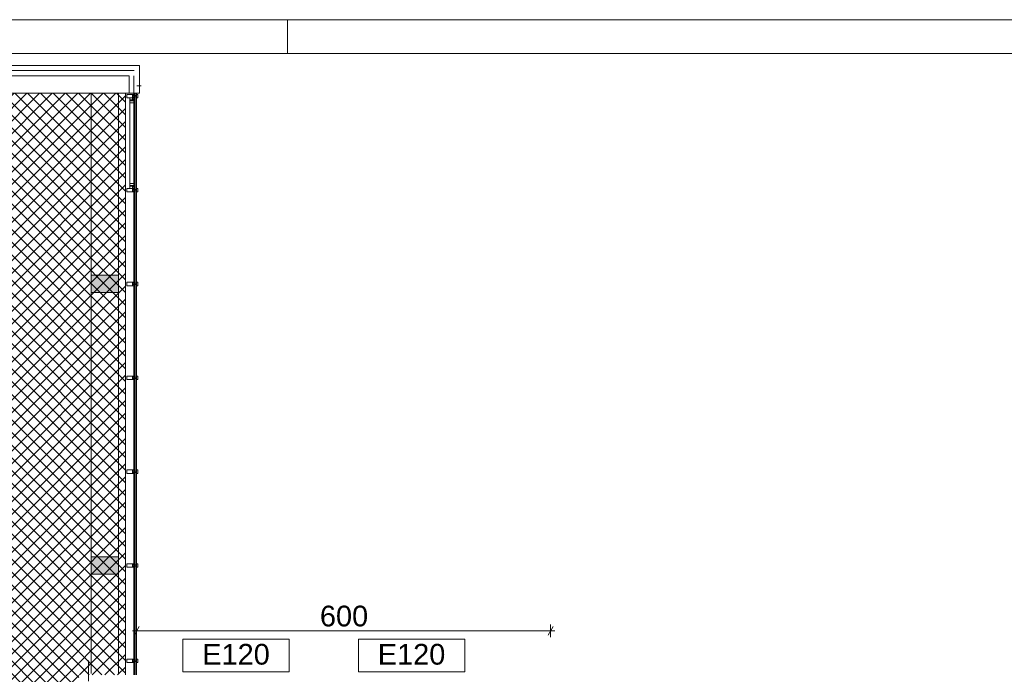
# Paper-space layout 'AP-11 STREFY POŻAROWE I EWAKUACJA - PIĘTRO 9' of a CAD drawing. Header units: millimetres. Extents: x 0 to 594, y 0 to 450.
# Tile 9 of 13: x 195 to 338, y 355 to 450. Entities that reach past the tile are written whole.
import ezdxf
from ezdxf.xclip import XClip

# ---------------------------------------------------------------- set-up
doc = ezdxf.new("R2010")
doc.units = ezdxf.units.MM
doc.header["$MEASUREMENT"] = 0
doc.header["$XCLIPFRAME"] = 0
doc.linetypes.add('DASHED', pattern=[2000, 1000, -1000])
doc.linetypes.add('DASHED2', pattern=[375, 250, -125])
for name, color, linetype, lineweight in [('A_Arkusz_Nr_pióra__1', 7, 'Continuous', 20), ('A_podkład_Nr_pióra__2', 8, 'Continuous', 13), ('A_ppoż proj_Nr_pióra__1', 7, 'Continuous', 20), ('A_wymiary_Nr_pióra__3', 30, 'Continuous', 13)]:
    doc.layers.add(name, color=color, linetype=linetype, lineweight=lineweight)
for name, color, linetype, lineweight, true_color in [('A_Arkusz_Nr_pióra__237', 7, 'Continuous', 5, 0x343434), ('A_podkład_Nr_pióra__254', 7, 'Continuous', 5, 0xfdfdfd), ('A_ppoż proj_Nr_pióra__71', 7, 'Continuous', 5, 0xcbfe65)]:
    doc.layers.add(name, color=color, linetype=linetype, lineweight=lineweight, true_color=true_color)
doc.layers.add('A_podrys', color=7, linetype='Continuous')
doc.styles.add('STYL_AUTOMATYCZNY_1', font='arial.ttf')
doc.styles.add('STYL_AUTOMATYCZNY_4', font='arial.ttf')
doc.linetypes.add('BATTING', pattern='A,0,[1,AP-11 STREFY POŻAROWE I EWAKUACJA - PIĘTRO 91.Shx,S=4.001,R=0,X=0,Y=0],-4.001,0', length=4.001)

# ---------------------------------------------------------------- blocks, each defined once
blk = doc.blocks.new('Rysunek_1_1', base_point=(-1569.58, -182.91))
at = {"layer": 'A_podkład_Nr_pióra__254', "linetype": 'Continuous', "lineweight": 5, "true_color": 0xfdfdfd}
for points in [[(205.52, 410.47), (209.52, 410.47), (209.52, 412.97), (205.52, 412.97)], [(205.52, 369.67), (209.52, 369.67), (209.52, 372.17), (205.52, 372.17)]]:
    blk.add_hatch(color=7, dxfattribs=at).paths.add_polyline_path(points)
at = {"layer": 'A_ppoż proj_Nr_pióra__71', "linetype": 'Continuous', "lineweight": 5, "true_color": 0xcbfe65}
h = blk.add_hatch(dxfattribs=at)
h.set_pattern_fill('bloczki_betonowe_0001', color=71, style=0, pattern_type=2)
h.set_pattern_definition([(45, (-1569.5778, -182.9054), (-0.9192388, 0.9192388), []), (135, (-1569.5778, -182.9054), (0.9192388, 0.9192388), [])])
h.paths.add_polyline_path([(76.12, 224.32), (76.12, 136.62), (203.57, 136.62), (203.57, 201.77), (215.12, 201.77), (215.12, 265.82), (203.77, 265.82), (203.77, 355.07), (210.52, 355.07), (210.52, 439.37), (174.77, 439.37), (174.77, 351.82), (76.12, 351.82), (76.12, 264.22), (142.32, 264.22), (142.32, 260.02), (165.27, 260.02), (165.27, 229.12), (141.67, 229.12), (141.67, 224.32)])
at = {"layer": 'A_podkład_Nr_pióra__2', "color": 8, "linetype": 'Continuous', "lineweight": 13}
for p, q in [((140.27, 443.37), (212.52, 443.37)), ((212.52, 439.37), (212.52, 443.37)), ((141.77, 441.87), (211.02, 441.87)), ((211.02, 439.37), (211.02, 441.87)), ((174.77, 439.37), (212.52, 439.37)), ((211.72, 439.17), (210.72, 439.17)), ((210.72, 439.17), (210.72, 438.67)), ((210.72, 438.67), (211.72, 438.67)), ((211.12, 438.67), (211.12, 425.57)), ((211.12, 438.37), (211.52, 438.37)), ((211.12, 438.27), (211.62, 438.27)), ((211.52, 438.37), (211.52, 439.17)), ((211.52, 439.02), (212.12, 439.02)), ((211.52, 438.82), (212.12, 438.82)), ((211.62, 438.27), (211.62, 438.47)), ((211.62, 438.47), (211.72, 438.47)), ((211.72, 439.39), (211.72, 355.07)), ((211.82, 439.39), (211.82, 355.07)), ((212.02, 439.39), (212.02, 355.07)), ((212.12, 439.39), (212.12, 355.07)), ((212.12, 439.17), (212.32, 439.17)), ((212.32, 438.67), (212.12, 438.67)), ((212.32, 439.17), (212.32, 438.67)), ((211.12, 437.97), (211.72, 437.97)), ((211.72, 425.57), (210.72, 425.57)), ((210.72, 425.57), (210.72, 425.07)), ((211.12, 426.27), (211.72, 426.27)), ((211.12, 425.97), (211.62, 425.97)), ((211.12, 425.87), (211.52, 425.87)), ((211.52, 425.07), (211.52, 425.87)), ((211.52, 425.42), (212.12, 425.42)), ((211.62, 425.97), (211.62, 425.77)), ((211.62, 425.77), (211.72, 425.77)), ((212.12, 425.57), (212.32, 425.57)), ((212.32, 425.57), (212.32, 425.07)), ((210.72, 425.07), (211.72, 425.07)), ((211.52, 425.22), (212.12, 425.22)), ((212.32, 425.07), (212.12, 425.07)), ((205.52, 410.47), (205.52, 412.97)), ((205.52, 412.97), (209.52, 412.97)), ((209.52, 412.97), (209.52, 410.47)), ((211.72, 411.97), (210.72, 411.97)), ((210.72, 411.97), (210.72, 411.47)), ((210.72, 411.47), (211.72, 411.47)), ((211.52, 411.47), (211.52, 411.97)), ((211.52, 411.82), (212.12, 411.82)), ((211.52, 411.62), (212.12, 411.62)), ((212.12, 411.97), (212.32, 411.97)), ((212.32, 411.47), (212.12, 411.47)), ((212.32, 411.97), (212.32, 411.47)), ((209.52, 410.47), (205.52, 410.47)), ((211.72, 398.37), (210.72, 398.37)), ((210.72, 398.37), (210.72, 397.87)), ((211.52, 397.87), (211.52, 398.37)), ((211.52, 398.22), (212.12, 398.22)), ((212.12, 398.37), (212.32, 398.37)), ((212.32, 398.37), (212.32, 397.87)), ((210.72, 397.87), (211.72, 397.87)), ((211.52, 398.02), (212.12, 398.02)), ((212.32, 397.87), (212.12, 397.87)), ((205.72, 387.15), (205.72, 387.15)), ((211.72, 384.77), (210.72, 384.77)), ((210.72, 384.77), (210.72, 384.27)), ((210.72, 384.27), (211.72, 384.27)), ((211.52, 384.27), (211.52, 384.77)), ((211.52, 384.62), (212.12, 384.62)), ((211.52, 384.42), (212.12, 384.42)), ((212.12, 384.77), (212.32, 384.77)), ((212.32, 384.27), (212.12, 384.27)), ((212.32, 384.77), (212.32, 384.27)), ((205.52, 369.67), (205.52, 372.17)), ((205.52, 372.17), (209.52, 372.17)), ((209.52, 372.17), (209.52, 369.67)), ((211.72, 371.17), (210.72, 371.17)), ((210.72, 371.17), (210.72, 370.67)), ((211.52, 370.67), (211.52, 371.17)), ((212.12, 371.17), (212.32, 371.17)), ((212.32, 371.17), (212.32, 370.67)), ((209.52, 369.67), (205.52, 369.67)), ((210.72, 370.67), (211.72, 370.67)), ((211.52, 371.02), (212.12, 371.02)), ((211.52, 370.82), (212.12, 370.82)), ((212.32, 370.67), (212.12, 370.67)), ((205.17, 357.17), (205.17, 354.17)), ((211.72, 357.37), (210.72, 357.37)), ((210.72, 357.37), (210.72, 356.87)), ((210.72, 356.87), (211.72, 356.87)), ((211.52, 356.87), (211.52, 357.37)), ((211.52, 357.22), (212.12, 357.22)), ((211.52, 357.02), (212.12, 357.02)), ((212.12, 357.37), (212.32, 357.37)), ((212.32, 356.87), (212.12, 356.87)), ((212.32, 357.37), (212.32, 356.87)), ((210.52, 356.27), (210.52, 355.07))]:
    blk.add_line(p, q, dxfattribs=at)
at = {"layer": 'A_podkład_Nr_pióra__2', "color": 8, "linetype": 'BATTING', "lineweight": 13}
for p, q in [((211.75, 442.62), (141.02, 442.62)), ((211.72, 439.39), (211.72, 441.87))]:
    blk.add_line(p, q, dxfattribs=at)
at = {"layer": 'A_podkład_Nr_pióra__2', "color": 8, "linetype": 'DASHED', "lineweight": 13}
blk.add_line((212.77, 440.42), (212.17, 440.42), dxfattribs=at)
at = {"layer": 'A_podkład_Nr_pióra__2', "color": 8, "linetype": 'DASHED2', "lineweight": 13}
for p, q in [((205.52, 439.37), (205.52, 412.97)), ((209.52, 439.37), (209.52, 412.97)), ((210.52, 439.37), (210.52, 356.27)), ((205.52, 410.47), (205.52, 372.17)), ((209.52, 410.47), (209.52, 372.17)), ((205.52, 369.67), (205.52, 355.27)), ((209.52, 369.67), (209.52, 355.27))]:
    blk.add_line(p, q, dxfattribs=at)
at = {"layer": 'A_ppoż proj_Nr_pióra__1', "color": 7, "linetype": 'Continuous', "lineweight": 20}
for p, q in [((234.23, 360.26), (218.84, 360.26)), ((218.84, 360.26), (218.84, 355.55)), ((234.23, 355.55), (234.23, 360.26)), ((259.67, 360.26), (244.28, 360.26)), ((244.28, 360.26), (244.28, 355.55)), ((259.67, 355.55), (259.67, 360.26)), ((218.84, 355.55), (234.23, 355.55)), ((244.28, 355.55), (259.67, 355.55))]:
    blk.add_line(p, q, dxfattribs=at)
at = {"layer": 'A_wymiary_Nr_pióra__3', "color": 30, "linetype": 'Continuous', "lineweight": 13}
for p, q in [((211.51, 361.47), (212.12, 361.47)), ((212.48, 362.09), (211.76, 360.84)), ((212.12, 360.53), (212.12, 362.4)), ((212.12, 361.47), (272.12, 361.47)), ((271.76, 360.84), (272.48, 362.09)), ((272.12, 360.53), (272.12, 362.4)), ((272.12, 361.47), (272.73, 361.47))]:
    blk.add_line(p, q, dxfattribs=at)
at = {"layer": 'A_ppoż proj_Nr_pióra__1', "color": 7, "linetype": 'Continuous', "lineweight": 20, "char_height": 3, "attachment_point": 5, "style": 'STYL_AUTOMATYCZNY_1'}
for insert in [(226.53, 358.05), (251.97, 358.05)]:
    blk.add_mtext('\\A1;{\\pqc;\\fArial|b0|i0|c238|p0;\\W1.000000;E120}', dxfattribs=dict(at, insert=insert))
at = {"layer": 'A_wymiary_Nr_pióra__3', "color": 30, "linetype": 'Continuous', "lineweight": 13, "insert": (238.69, 362.07), "char_height": 3, "width": 6.8645, "attachment_point": 7, "style": 'STYL_AUTOMATYCZNY_4'}
blk.add_mtext('\\A1;{\\pql;\\fArial|b0|i0|c238|p0;\\W1.000000;600}', dxfattribs=at)

psp = doc.layouts.new('AP-11 STREFY POŻAROWE I EWAKUACJA - PIĘTRO 9')

# ---------------------------------------------------------------- linework, layer by layer
at = {"layer": 'A_Arkusz_Nr_pióra__1', "color": 7, "linetype": 'Continuous', "lineweight": 20}
psp.add_line((589.1, 445.1), (29.9, 445.1), dxfattribs=at)
at = {"layer": 'A_Arkusz_Nr_pióra__1', "color": 7, "linetype": 'Continuous', "lineweight": 20, "flags": 128}
psp.add_lwpolyline([(0, 450), (594, 450), (594, 0), (0, 0)], close=True, dxfattribs=at)
at = {"layer": 'A_Arkusz_Nr_pióra__237', "color": 250, "linetype": 'Continuous', "lineweight": 5, "true_color": 0x343434}
psp.add_line((234, 445.1), (234, 450), dxfattribs=at)

# ---------------------------------------------------------------- block references
at = {"layer": 'A_podrys', "color": 37, "linetype": 'Continuous', "lineweight": 5, "true_color": 0x656532}
ref = psp.add_blockref('Rysunek_1_1', (-1569.58, -182.91), dxfattribs=at)
XClip(ref).set_block_clipping_path([(30.1094372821, 102.0072376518), (554.9170298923, 445.1)])

doc.saveas('drawing.dxf')
